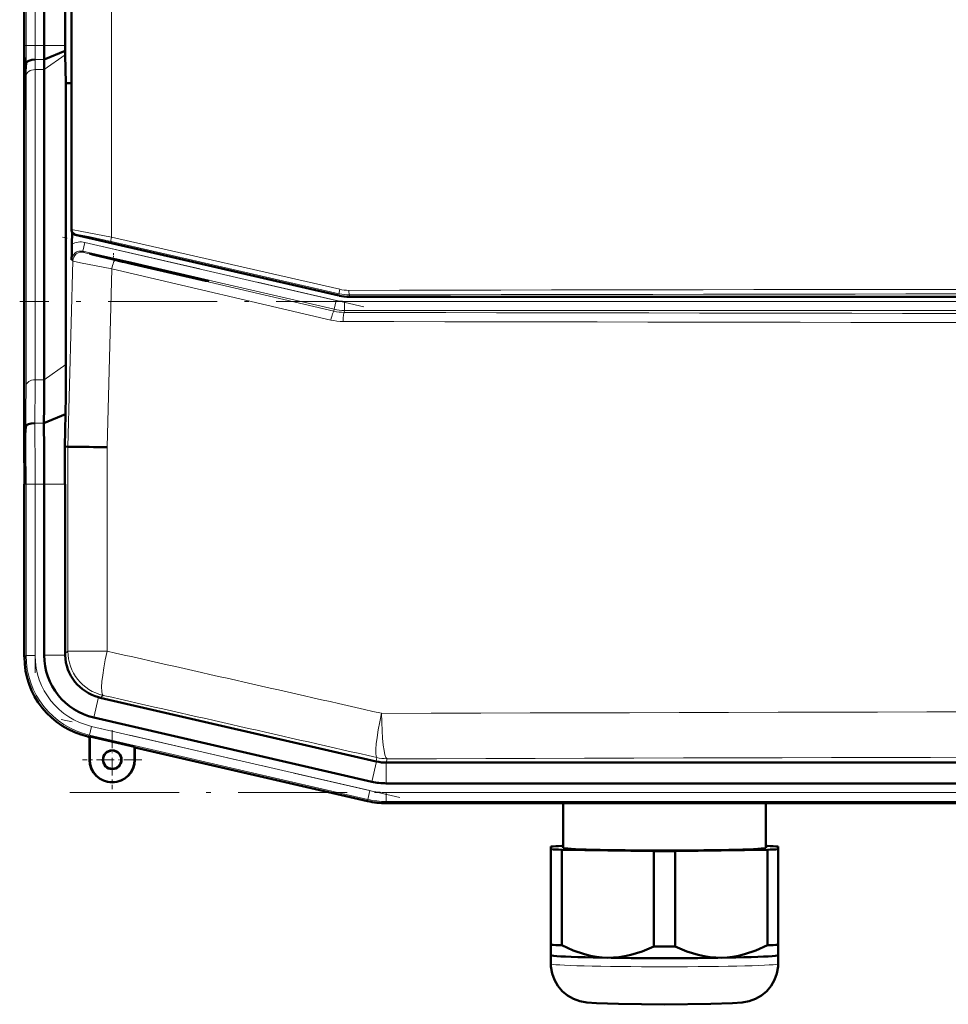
# Model space of a CAD drawing. Extents: x -1595 to 1972, y -1674 to 620.
# Tile 21 of 55: x -1294 to -1191, y 239 to 347. Entities that reach past the tile are written whole.
import ezdxf

# ---------------------------------------------------------------- set-up
doc = ezdxf.new("R2010")
doc.units = 0
doc.linetypes.add('DASHDOT', pattern=[18.5, 12, -3, 0.5, -3])

msp = doc.modelspace()

# ---------------------------------------------------------------- linework, layer by layer
at = {"color": 7, "lineweight": 50}
for p, q in [((-1287.94, 456.36), (-1287.94, 323.95)), ((-1293.14, 436.01), (-1293.14, 344.29)), ((-1290.95, 344.29), (-1290.95, 436.01)), ((-1288.66, 436.01), (-1288.66, 344.29)), ((-1288.66, 343.69), (-1290.94, 342.74)), ((-1288.66, 343.69), (-1288.66, 344.29)), ((-1288.65, 343.27), (-1288.66, 343.69)), ((-1288.57, 340.14), (-1288.65, 343.27)), ((-1292.94, 342.34), (-1293.11, 340.15)), ((-1290.95, 307.5), (-1290.95, 341.64)), ((-1287.94, 340.14), (-1288.57, 340.14)), ((-1288.57, 309.18), (-1288.57, 340.14)), ((-1293.14, 303.08), (-1293.14, 337.22)), ((-1293.14, 303.08), (-1293.14, 337.22)), ((-1287.88, 323.72), (-1287.91, 322.42)), ((-1258.52, 316.76), (-1287.55, 323.47)), ((-1282.35, 320.6), (-1283.34, 320.82)), ((-1283.34, 320.73), (-1282.35, 320.5)), ((-1282.35, 320.6), (-1282.2, 320.56)), ((-1282.35, 320.6), (-1282.35, 320.5)), ((-1282.21, 320.48), (-1282.35, 320.5)), ((-1282.2, 320.56), (-1282.21, 320.48)), ((-1281.5, 320.31), (-1282.21, 320.48)), ((-1282.2, 320.56), (-1281.5, 320.4)), ((-1281.5, 320.4), (-1280.09, 320.07)), ((-1281.5, 320.4), (-1281.5, 320.31)), ((-1280.08, 319.98), (-1281.5, 320.31)), ((-1272.84, 318.4), (-1280.09, 320.07)), ((-1280.09, 320.07), (-1280.08, 319.98)), ((-1280.08, 319.98), (-1273.22, 318.4)), ((-1273.22, 318.4), (-1272.84, 318.4)), ((-1257.39, 316.63), (-901.18, 316.63)), ((-1288.61, 303.73), (-1290.99, 302.74)), ((-1288.64, 301.96), (-1288.61, 303.73)), ((-1292.99, 302.34), (-1293.16, 300.15)), ((-1288.68, 300.15), (-1288.64, 301.96)), ((-1288.68, 300.15), (-1288.34, 300.14)), ((-1287.99, 300.13), (-1288.34, 300.14)), ((-1293.14, 277.2), (-1293.14, 296.01)), ((-1290.95, 277.21), (-1290.95, 296.01)), ((-1288.66, 277.38), (-1288.66, 296.01)), ((-1293.14, 277), (-1293.14, 277.2)), ((-1293.14, 277), (-1293.14, 277.09)), ((-1288.66, 277.38), (-1288.66, 277.21)), ((-1254.42, 265.5), (-1284.79, 272.51)), ((-1254.91, 263.26), (-1285.48, 270.32)), ((-1285.97, 268.19), (-1286.17, 268.24)), ((-1285.97, 268.19), (-1286.17, 268.24)), ((-1285.97, 268.19), (-1285.93, 268.26)), ((-1285.97, 265.69), (-1285.97, 268.19)), ((-1285.93, 265.69), (-1285.93, 268.26)), ((-1285.93, 268.26), (-1281, 267.12)), ((-1281, 267.12), (-1280.97, 267.04)), ((-1281, 267.12), (-1281, 265.69)), ((-1280.97, 265.69), (-1280.97, 267.04)), ((-1280.97, 267.04), (-1280.97, 265.69)), ((-1255.4, 261.14), (-1280.97, 267.04)), ((-1254.42, 265.5), (-1254.39, 265.49)), ((-1253.32, 265.37), (-1253.29, 265.37)), ((-1253.29, 265.37), (-905.28, 265.37)), ((-1253.32, 263.08), (-1233.05, 263.08)), ((-920.25, 263.08), (-1233.05, 263.08)), ((-905.26, 260.9), (-1253.32, 260.9)), ((-1233.86, 260.9), (-1233.86, 255.99)), ((-1211.56, 255.99), (-1211.56, 260.9)), ((-1235.21, 256.14), (-1235.21, 255.83)), ((-1235.21, 255.83), (-1235.21, 245.33)), ((-1233.86, 256.19), (-1234.02, 256.19)), ((-1234.02, 255.78), (-1223.89, 255.63)), ((-1234.02, 255.78), (-1234.02, 245.27)), ((-1221.52, 255.63), (-1211.39, 255.78)), ((-1211.39, 256.19), (-1211.56, 256.19)), ((-1211.39, 255.78), (-1211.39, 245.27)), ((-1210.21, 255.83), (-1210.21, 256.14)), ((-1210.21, 255.83), (-1210.21, 245.33)), ((-1223.89, 255.63), (-1223.89, 245.12)), ((-1221.52, 255.63), (-1221.52, 245.12)), ((-1235.21, 245.33), (-1235.21, 244.18)), ((-1210.21, 244.18), (-1210.21, 245.33)), ((-1235.21, 244.18), (-1235.21, 243.23)), ((-1235.2, 244.17), (-1235.21, 244.18)), ((-1210.21, 243.23), (-1210.21, 244.18)), ((-1210.21, 244.17), (-1210.21, 244.18))]:
    msp.add_line(p, q, dxfattribs=at)
at = {"color": 7, "lineweight": 18}
for p, q in [((-1287.86, 324.01), (-1287.86, 456.3)), ((-1283.56, 457.12), (-1283.56, 323.19)), ((-1292.95, 344.29), (-1292.95, 436.01)), ((-1291.95, 344.29), (-1291.95, 436.01)), ((-1292.95, 344.29), (-1293.14, 344.29)), ((-1292.95, 344.29), (-1291.95, 344.29)), ((-1290.95, 344.29), (-1291.95, 344.29)), ((-1288.66, 344.29), (-1290.95, 344.29)), ((-1290.94, 342.74), (-1291.94, 342.74)), ((-1288.65, 343.27), (-1290.95, 341.64)), ((-1290.95, 341.64), (-1291.95, 341.64)), ((-1291.95, 307.5), (-1291.95, 341.64)), ((-1292.95, 306.81), (-1292.95, 340.96)), ((-1293.16, 340.15), (-1293.11, 340.15)), ((-1287.94, 323.95), (-1287.86, 324.01)), ((-1287.48, 323.52), (-1287.55, 323.47)), ((-1283.56, 323.19), (-1258.44, 317.46)), ((-1286.48, 322.62), (-1286.71, 321.65)), ((-1286.48, 322.62), (-1258.82, 316.23)), ((-1258.49, 316.97), (-1283.6, 322.71)), ((-1259.04, 315.26), (-1286.71, 321.65)), ((-1286.71, 321.65), (-1286.58, 321.53)), ((-1283.34, 320.82), (-1283.34, 320.73)), ((-1288.34, 300.14), (-1287.8, 320.58)), ((-1287.8, 320.58), (-1287.93, 320.7)), ((-1283.52, 319.7), (-1284.04, 300.08)), ((-1259.42, 314.08), (-1283.52, 319.7)), ((-1283.16, 320.67), (-1259.07, 315.05)), ((-1258.49, 316.97), (-1258.52, 316.76)), ((-1257.37, 316.84), (-1257.39, 316.63)), ((-1258.82, 316.23), (-1259.04, 315.26)), ((-1257.92, 316.13), (-1257.92, 315.13)), ((-1257.92, 316.13), (-900.66, 316.13)), ((-1259.04, 315.26), (-1259.07, 315.05)), ((-1257.94, 314.92), (-1257.92, 315.13)), ((-900.66, 315.13), (-1257.92, 315.13)), ((-1288.57, 309.18), (-1290.95, 307.5)), ((-1290.95, 307.5), (-1291.95, 307.5)), ((-1290.99, 302.74), (-1291.99, 302.74)), ((-1288.34, 277.64), (-1288.34, 300.14)), ((-1284.04, 300.08), (-1284.04, 277.64)), ((-1292.95, 296.01), (-1293.14, 296.01)), ((-1292.95, 296.01), (-1291.95, 296.01)), ((-1292.95, 277.15), (-1292.95, 296.01)), ((-1290.95, 296.01), (-1291.95, 296.01)), ((-1291.95, 277.15), (-1291.95, 296.01)), ((-1288.66, 296.01), (-1290.95, 296.01)), ((-1288.34, 277.64), (-1288.66, 277.38)), ((-1288.34, 277.64), (-1284.04, 277.64)), ((-1293.14, 277), (-1292.95, 277.15)), ((-1291.95, 277.15), (-1292.95, 277.15)), ((-1288.66, 277.21), (-1290.95, 277.21)), ((-1284.96, 272.56), (-1285.48, 270.32)), ((-1284.79, 272.51), (-1284.47, 272.77)), ((-1285.98, 268.39), (-1285.76, 269.36)), ((-1255.13, 262.29), (-1285.76, 269.36)), ((-1285.98, 268.39), (-1286.17, 268.24)), ((-1255.36, 261.32), (-1285.98, 268.39)), ((-1285.93, 265.69), (-1285.97, 265.69)), ((-1281, 265.69), (-1280.97, 265.69)), ((-1254.39, 265.49), (-1254.91, 263.26)), ((-1254.37, 265.92), (-1254.42, 265.5)), ((-1253.29, 265.37), (-1253.24, 265.8)), ((-1253.32, 265.37), (-1253.32, 263.08)), ((-1255.36, 261.32), (-1255.13, 262.29)), ((-1255.36, 261.32), (-1255.4, 261.14)), ((-1253.32, 262.08), (-905.26, 262.08)), ((-1253.32, 261.08), (-1253.32, 262.08)), ((-1253.32, 261.08), (-905.26, 261.08)), ((-1253.32, 261.08), (-1253.32, 260.9))]:
    msp.add_line(p, q, dxfattribs=at)
at = {"color": 7, "linetype": 'DASHDOT', "lineweight": 18}
for p, q in [((-1291.95, 335.12), (-1291.95, 445.18)), ((-1255.8, 315.54), (-1289.5, 323.32)), ((-864.93, 316.13), (-1293.65, 316.13)), ((-1291.95, 297.89), (-1291.95, 275.26)), ((-1251.81, 261.52), (-1289.08, 270.13)), ((-1288.12, 262.08), (-870.45, 262.08))]:
    msp.add_line(p, q, dxfattribs=at)
at = {"color": 7, "linetype": 'DASHDOT', "lineweight": 18, "ltscale": 0.019753}
msp.add_line((-1283.34, 320.67), (-1283.34, 321.46), dxfattribs=at)
at = {"color": 7, "linetype": 'DASHDOT', "lineweight": 18, "ltscale": 0.1625}
for p, q in [((-1283.47, 268.94), (-1283.47, 262.44)), ((-1280.22, 265.69), (-1286.72, 265.69))]:
    msp.add_line(p, q, dxfattribs=at)
at = {"color": 7, "linetype": 'DASHDOT', "lineweight": 18, "ltscale": 0.160231}
msp.add_line((-1283.47, 268.9), (-1283.47, 262.49), dxfattribs=at)
at = {"color": 7, "linetype": 'DASHDOT', "lineweight": 18, "ltscale": 0.160233}
msp.add_line((-1280.26, 265.69), (-1286.67, 265.69), dxfattribs=at)
at = {"color": 7, "lineweight": 18}
for points in [[(-1287.86, 324.01), (-1287.86, 324.01), (-1287.85, 324.01), (-1287.76, 324), (-1287, 323.87), (-1283.56, 323.19)], [(-1283.6, 322.71), (-1285.9, 323.22), (-1287.29, 323.5), (-1287.45, 323.52), (-1287.47, 323.52), (-1287.48, 323.52), (-1287.48, 323.52)], [(-1286.58, 321.53), (-1286.58, 321.53), (-1286.56, 321.52), (-1286.44, 321.48), (-1284.76, 321.05), (-1283.16, 320.67)], [(-1283.52, 319.7), (-1286.96, 320.38), (-1287.75, 320.56), (-1287.8, 320.58), (-1287.8, 320.58)]]:
    msp.add_lwpolyline(points, dxfattribs=at)
at = {"color": 7, "lineweight": 50}
for points in [[(-1285.94, 321.38), (-1285.94, 321.38), (-1285.94, 321.38), (-1285.89, 321.36), (-1285.5, 321.25), (-1283.34, 320.73)], [(-1283.34, 320.82), (-1284.79, 321.15), (-1285.76, 321.35), (-1285.92, 321.38), (-1285.94, 321.38), (-1285.94, 321.38), (-1285.94, 321.38), (-1285.94, 321.38)], [(-1228.96, 243.9), (-1229.58, 243.93), (-1230.2, 244), (-1230.85, 244.12), (-1231.5, 244.28), (-1232.76, 244.7), (-1234.02, 245.27)], [(-1223.89, 245.12), (-1225.15, 244.59), (-1226.41, 244.2), (-1227.06, 244.06), (-1227.71, 243.96), (-1228.33, 243.91), (-1228.96, 243.9)], [(-1216.46, 243.9), (-1217.08, 243.91), (-1217.7, 243.96), (-1218.35, 244.06), (-1219, 244.2), (-1220.26, 244.59), (-1221.52, 245.12)], [(-1211.39, 245.27), (-1212.65, 244.7), (-1213.91, 244.28), (-1214.56, 244.12), (-1215.22, 244), (-1215.83, 243.93), (-1216.46, 243.9)], [(-1222.71, 238.77), (-1227.78, 238.82), (-1230.18, 238.89), (-1231.25, 238.97), (-1232.02, 239.11), (-1232.71, 239.36), (-1233.38, 239.74), (-1233.96, 240.22), (-1234.45, 240.81), (-1234.82, 241.47), (-1235.07, 242.18), (-1235.2, 242.93), (-1235.21, 243.23)], [(-1222.71, 238.77), (-1217.63, 238.82), (-1215.23, 238.89), (-1214.16, 238.97), (-1213.4, 239.11), (-1212.7, 239.36), (-1212.04, 239.74), (-1211.45, 240.22), (-1210.97, 240.81), (-1210.59, 241.47), (-1210.34, 242.18), (-1210.22, 242.93), (-1210.21, 243.23)]]:
    msp.add_lwpolyline(points, dxfattribs=at)
for radius in [1.03, 1]:
    msp.add_circle((-1283.47, 265.69), radius, dxfattribs=at)
for centre, radius, start, end in [((-1640.22, 344.2), 347.08, 359.3309, 0.0147), ((-935.41, 344.21), 357.73, 179.9872, 180.6507), ((-1156.15, 344.26), 134.8, 179.9876, 180.6479), ((-1211.13, 341.55), 79.83, 179.1476, 179.9359), ((-1500.5, 336.97), 207.36, 0.0695, 0.8788), ((-1080.71, 336.97), 212.42, 179.1438, 179.9337), ((-1287.44, 323.95), 0.5, 179.9976, 257.0022), ((-1227.41, 320.88), 60.52, 178.5511, 180.1764), ((-1257.39, 321.63), 5, 257.002, 269.998), ((-1680.03, 309.65), 391.47, 359.1331, 359.9319), ((-1630.73, 307.9), 339.78, 359.1293, 359.9319), ((-1500.36, 303.33), 207.22, 359.1215, 359.9313), ((-1861.19, 296.15), 570.24, 359.9861, 0.6624), ((-1640.72, 296.09), 347.59, 359.9857, 0.6685), ((-1981.15, 296.03), 692.48, 359.99805, 0.34054), ((-1268.54, 1506.88), 1206.9, 269.07649, 269.26401), ((-1284.14, 277), 8.99, 179.9916, 257.0084), ((-1283.89, 277.2), 7.06, 179.9966, 257.0032), ((-1283.66, 277.39), 5, 182.1029, 254.9076), ((-1283.47, 265.69), 2.5, 180, 360), ((-1283.47, 265.69), 2.47, 180, 0), ((-1283.47, 265.69), 1, 141.2591, 270), ((-1283.47, 265.69), 2.5, 270, 360), ((-1253.32, 270.15), 7.06, 257.0007, 269.9996), ((-1253.32, 270.15), 9.25, 257.0008, 269.9996), ((-1253.32, 270.15), 9.25, 257.0008, 269.9996)]:
    msp.add_arc(centre, radius, start, end, dxfattribs=at)
at = {"color": 7, "lineweight": 18}
for centre, radius, start, end in [((-1121.47, 344.26), 171.48, 179.9885, 180.6411), ((-1155.78, 344.26), 136.17, 179.9884, 180.642), ((-1211.52, 341.55), 80.44, 179.1546, 179.9369), ((-1191.69, 340.85), 101.27, 179.1557, 179.937), ((-1286.93, 320.67), 2, 76.9951, 119.3366), ((-1286.93, 320.67), 0.999, 76.9181, 178.54), ((-1079.28, -83468.42), 83785.95, 89.8781793, 90.1218189), ((-1257.38, 321.84), 5, 257.1098, 270.1116), ((-1257.44, 321.83), 4.49, 257.1108, 270.1395), ((-1079.28, -83411.52), 83728.55, 89.8781383, 90.1218667), ((-1257.92, 320.13), 4, 257.0047, 269.9953), ((-1257.93, 319.92), 5, 256.8528, 269.8509), ((-1079.29, 84012.77), 83698.04, 269.877703, 270.1222989), ((-1258.05, 319.91), 5.99, 256.8712, 269.8909), ((-1079.29, 84126.3), 83812.57, 269.8777849, 270.1222169), ((-1611.2, 307.19), 318.25, 359.1257, 359.9316), ((-1631.09, 307.9), 339.14, 359.1277, 359.9317), ((-1826.93, 296.14), 533.98, 359.9859, 0.6653), ((-1861.06, 296.15), 569.11, 359.986, 0.6637), ((-1283.34, 277.64), 5, 180.0358, 256.9642), ((-13988.95, -55862.8), 57560.09, 77.2175972, 77.2484218), ((-1283.96, 277.15), 8.99, 179.9996, 257.0003), ((-1283.96, 277.15), 7.99, 179.9916, 257.0084), ((-13950.42, -55504.73), 57197.52, 77.175311, 77.206239), ((-1079.29, -55758.5), 56029.56, 89.821502, 90.178496), ((-1253.24, 270.8), 5, 257.0045, 269.8157), ((-1079.29, -55383.25), 55649.31, 89.820894, 90.179104), ((-1253.32, 270.13), 8.05, 256.9878, 270.0122), ((-1253.32, 270.15), 9.06, 257.0008, 269.9996)]:
    msp.add_arc(centre, radius, start, end, dxfattribs=at)
at = {"color": 7, "lineweight": 50}
for centre, major_axis, ratio, start_param, end_param in [((-1291.94, 342.32), (1, 0), 0.414343, 1.573592, 3.109513), ((-1291.99, 302.32), (1, 0), 0.414186, 1.573647, 3.10953), ((-1283.67, 277.38), (3.11, -3.91), 0.999441, 5.34848, 5.384068), ((-1253.29, 270.37), (4.97, -0.57), 0.999653, 4.604077, 4.820701), ((-1222.71, 255.99), (13.8, 0), 0.026177, 2.531934, 2.704054), ((-1222.71, 255.99), (13.8, 0), 0.026177, 3.579132, 3.751251), ((-1222.71, 255.99), (11.15, 0), 0.026177, 3.141593, 6.283185), ((-1222.71, 255.99), (13.8, 0), 0.026177, 0.437539, 0.609658), ((-1222.71, 255.99), (13.8, 0), 0.026177, 5.673527, 5.845646), ((-1222.71, 255.99), (13.8, 0), 0.026177, 4.626329, 4.798449), ((-1222.71, 245.48), (-13.8, 0), 0.026177, 0.437539, 0.609658), ((-1222.71, 245.48), (-13.8, 0), 0.026177, 1.484737, 1.656856), ((-1222.71, 245.48), (-13.8, 0), 0.026177, 2.531934, 2.704054), ((-1222.71, 244.18), (12.5, 0), 0.026177, 3.167782, 6.256996)]:
    msp.add_ellipse(centre, major_axis=major_axis, ratio=ratio, start_param=start_param, end_param=end_param, dxfattribs=at)
at = {"color": 7, "lineweight": 18}
for centre, major_axis, ratio, start_param, end_param in [((-1291.95, 340.93), (-1, 0), 0.707107, 4.712389, 6.248279), ((-1287.36, 324.01), (-0.311, 0.391), 0.999751, 0.898966, 2.242627), ((-1283.49, 323.19), (-0.111, -0.487), 0.135841, 4.743398, 6.265569), ((-1286.81, 320.56), (-0.682, -0.732), 0.99939, 3.664878, 5.435811), ((-1283.39, 319.7), (-0.227, -0.974), 0.135666, 3.159209, 4.744041), ((-1258.38, 317.46), (-0.111, -0.487), 0.119115, 4.739619, 6.265607), ((-1257.37, 317.34), (0.001, -0.5), 0.121453, 4.71213, 6.265602), ((-1259.29, 314.08), (-0.227, -0.974), 0.119647, 3.159172, 4.74027), ((-1257.92, 320.13), (4.97, -0.57), 0.999846, 4.59896, 4.825818), ((-1257.94, 313.92), (0, -1), 0.121885, 3.159177, 4.71265), ((-1291.95, 306.79), (-1, 0), 0.707107, 4.712389, 6.248279), ((-1283.34, 277.64), (-1.11, -4.88), 0.136195, 4.743306, 6.256759), ((-1253.24, 270.8), (-1.11, -4.88), 0.116076, 4.738807, 6.256827), ((-1253.24, 270.8), (0.02, -5), 0.119003, 4.712015, 6.256818), ((-1253.24, 270.8), (-4.97, 0.57), 0.999653, 1.681064, 1.684203), ((-1222.71, 243.23), (12.5, 0), 0.026177, 3.141593, 6.283185)]:
    msp.add_ellipse(centre, major_axis=major_axis, ratio=ratio, start_param=start_param, end_param=end_param, dxfattribs=at)

doc.saveas('drawing.dxf')
